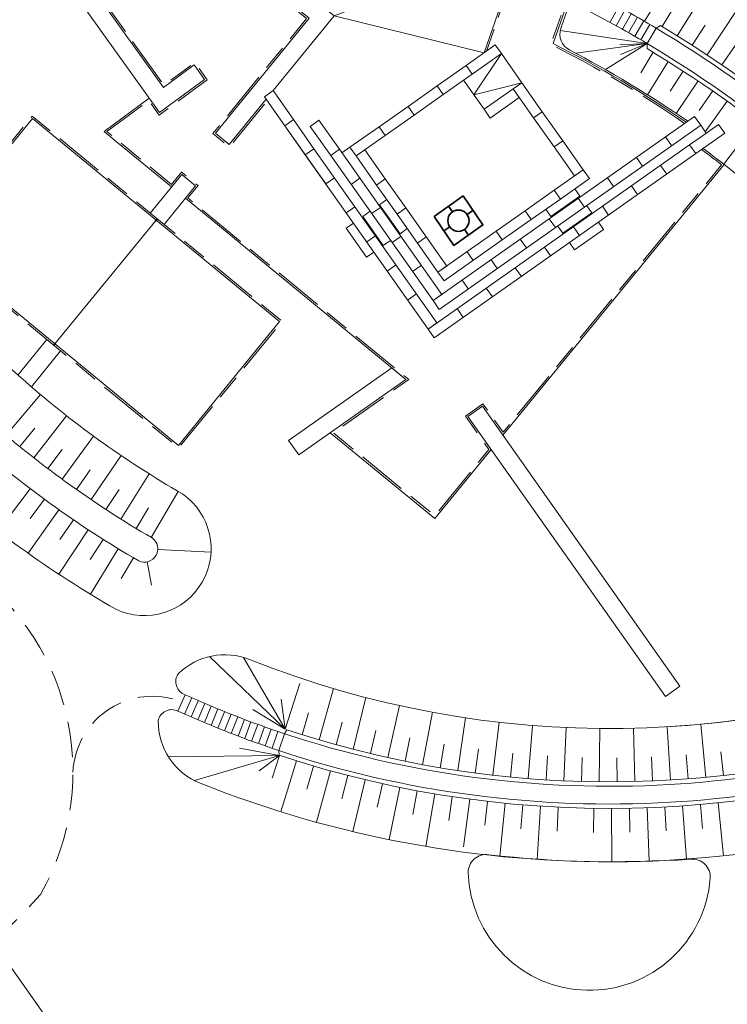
# Model space of a CAD drawing. Header units: metres. Extents: x 150385 to 171486, y 478588 to 485023.
# Tile 200 of 256: x 151401 to 151441, y 483961 to 484017. Entities that reach past the tile are written whole.
import ezdxf

# ---------------------------------------------------------------- set-up
doc = ezdxf.new("R2010")
doc.units = ezdxf.units.M
for name, pattern in [('DASHED2', [0.375, 0.25, -0.125]), ('Stippelfijn', [3, 2, -1]), ('VH-OPSLUITBAND_100X200', [16, 8, -2, 4, -2])]:
    doc.linetypes.add(name, pattern=pattern)
for name, color, linetype, lineweight in [('N-GV-GR-BOOMROOSTER-G', 7, 'Continuous', 35), ('N-WA-GW-WATERGANG_INSTEEK-G', 154, 'Continuous', 35), ('N-WE-GW-TALUDARCERING_LANG-G', 251, 'Continuous', 18), ('N-WE-VH-KANTOPSLUITING_ACHTERKANTBAND-G', 7, 'Continuous', 5), ('N-WE-VH-KANTOPSLUITING_OPSLUITBAND-ANTRACIET_100X200-G', 7, 'VH-OPSLUITBAND_100X200', 35), ('N-WE-VH-MATERIAALGRENS-G', 7, 'Continuous', 9), ('X-XX-AL-CONSTRUCTIELIJN-G', 7, 'Continuous', 18)]:
    doc.layers.add(name, color=color, linetype=linetype, lineweight=lineweight)
for name, color, linetype, lineweight, true_color in [('N-GV-GR-WANDELROUTE-G', 7, 'Stippelfijn', 50, 0xd2a62d), ('N-WA-GW-WATERGANG_WATERLIJN_-5.70-G', 7, 'DASHED2', 30, 0x61b0ff), ('N-WE-GW-GRONDWERKLIJN-G', 7, 'Continuous', 30, 0x4d4d4d), ('N-WE-IE-MEUBILAIR_WEGMEUBILAIR_TRAP-G', 7, 'Continuous', 35, 0x3f007f)]:
    doc.layers.add(name, color=color, linetype=linetype, lineweight=lineweight, true_color=true_color)

# ---------------------------------------------------------------- blocks, each defined once
blk = doc.blocks.new('BOOMKRANS')
at = {"layer": 'N-GV-GR-BOOMROOSTER-G', "color": 251, "true_color": 0x636466}
for p, q in [((0.012, 0.988), (0.007, 0.6)), ((1, 0), (0.6, 0)), ((-0.6, 0), (-1, 0)), ((-0.007, -0.6), (-0.012, -0.988))]:
    blk.add_line(p, q, dxfattribs=at)
at = {"layer": 'N-GV-GR-BOOMROOSTER-G', "color": 251, "true_color": 0x636466, "flags": 128}
blk.add_lwpolyline([(-0.988, 0.988), (1.012, 0.988), (0.988, -0.988), (-1.012, -0.988)], close=True, dxfattribs=at)
at = {"layer": 'N-GV-GR-BOOMROOSTER-G', "color": 251, "true_color": 0x636466}
blk.add_circle((0, 0), 0.6, dxfattribs=at)

msp = doc.modelspace()

# ---------------------------------------------------------------- linework, layer by layer
at = {"layer": 'N-GV-GR-WANDELROUTE-G', "color": 7, "lineweight": 5, "flags": 128}
for points in [[(151197.24, 483878.701), (151197.581, 483878.217, 0.119257), (151199.349, 483876.668, 0.248415), (151216.868, 483876.752, -0.414426), (151235.444, 483871.375, 0.423823), (151263.314, 483863.22, -0.294129), (151283.816, 483864.181, 0.13088), (151292.142, 483861.252, 0.174715), (151298.682, 483863.047), (151334.232, 483888.099, 0.310297), (151338.136, 483900.7, -0.36681), (151348.087, 483921.052, 0.164931), (151363.059, 483934.9, 0.109145), (151364.7, 483942.289, -0.380096), (151374.054, 483952.791, 0.181244), (151402.269, 483967.312, 0.399209), (151397.632, 483986.041, -0.090785), (151381.546, 484005.349, -0.393935), (151387.148, 484023.175, 0.278291), (151395.709, 484035.38, 0.045668), (151396.029, 484040.778, -0.380507), (151401.63, 484048.428, 0.233724), (151436.629, 484067.424, 0.066663), (151439.086, 484072.131), (151441.895, 484079.871, 0.06975), (151443.046, 484085.303), (151443.614, 484093.462, -0.190469), (151449.403, 484110.753, -0.085928), (151452.818, 484113.978), (151454.457, 484115.186)], [(151404.099, 483974.202, -0.487715), (151409.855, 483978.294, 0.059284)]]:
    msp.add_lwpolyline(points, format="xyb", dxfattribs=at)
at = {"layer": 'N-WA-GW-WATERGANG_INSTEEK-G', "color": 7, "lineweight": 5, "flags": 128}
msp.add_lwpolyline([(151479.231, 483994.493), (151471.612, 484004.896, 0.103964), (151448.656, 484025.746), (151456.877, 484049.328), (151468.425, 484083.084), (151476.358, 484105.709, 0.170852), (151476.24, 484131.861, 0.996926), (151467.928, 484128.903, -0.169943), (151467.987, 484108.616), (151459.221, 484083.093), (151448.286, 484052.186), (151438.771, 484024.699, 0.375734), (151440.755, 484019.838, -0.128556), (151464.019, 483999.545), (151471.23, 483988.856, 0.91953)], format="xyb", close=True, dxfattribs=at)
at = {"layer": 'N-WA-GW-WATERGANG_WATERLIJN_-5.70-G', "color": 7, "lineweight": 5, "ltscale": 10}
msp.add_lwpolyline([(151475.841, 483995.163), (151469.855, 484003.657, 0.113557), (151446.225, 484024.837), (151474.528, 484106.345, 0.170655), (151474.433, 484131.218, 1), (151469.723, 484129.542, -0.170655), (151469.805, 484107.985), (151440.075, 484022.369, -0.129733), (151465.767, 484000.777), (151471.754, 483992.283)], format="xyb", dxfattribs=at)
at = {"layer": 'N-WE-GW-GRONDWERKLIJN-G', "color": 7, "lineweight": 5}
for p, q in [((151436.258, 484016.474), (151437.988, 484019.261)), ((151438.105, 484015.657), (151439.687, 484018.206)), ((151437.251, 484016.178), (151437.946, 484017.336)), ((151439.788, 484014.578), (151441.446, 484017.078)), ((151436.404, 484015.228), (151431.523, 484015.949)), ((151438.951, 484015.124), (151439.68, 484016.26)), ((151436.404, 484015.228), (151434.057, 484013.759)), ((151434.866, 484015.143), (151436.404, 484015.228)), ((151436.404, 484015.228), (151434.909, 484014.61)), ((151440.618, 484014.019), (151441.38, 484015.133)), ((151436.745, 484014.732), (151436.045, 484013.578)), ((151437.596, 484014.207), (151436.426, 484012.344)), ((151438.439, 484013.669), (151437.704, 484012.537)), ((151439.273, 484013.118), (151438.047, 484011.291)), ((151440.099, 484012.555), (151439.33, 484011.445)), ((151440.917, 484011.978), (151439.683, 484010.257)), ((151442.524, 484010.789), (151440.703, 484008.405)), ((151400.339, 483993.168, 0), (151402.272, 483995.462, 0)), ((151401.891, 483991.906, 0), (151403.743, 483994.266, 0)), ((151401.11, 483992.53, 0), (151401.962, 483993.578, 0)), ((151403.486, 483990.699, 0), (151405.255, 483993.122, 0)), ((151402.683, 483991.296, 0), (151403.498, 483992.372, 0)), ((151405.121, 483989.548, 0), (151406.805, 483992.03, 0)), ((151404.298, 483990.116, 0), (151405.075, 483991.22, 0)), ((151406.795, 483988.454, 0), (151408.392, 483990.993, 0)), ((151401.693, 483990.164, 0), (151399.878, 483987.776, 0)), ((151405.953, 483988.994, 0), (151406.692, 483990.124, 0)), ((151408.506, 483987.418, 0), (151410.015, 483990.012, 0)), ((151402.494, 483989.566, 0), (151401.696, 483988.477, 0)), ((151403.305, 483988.981, 0), (151401.572, 483986.533, 0)), ((151407.646, 483987.929, 0), (151408.345, 483989.084, 0)), ((151404.126, 483988.41, 0), (151403.365, 483987.295, 0)), ((151404.957, 483987.853, 0), (151403.307, 483985.348, 0)), ((151405.797, 483987.31, 0), (151405.073, 483986.17, 0)), ((151406.646, 483986.782, 0), (151405.081, 483984.222, 0)), ((151408.875, 483986.749, 0), (151411.867, 483986.593, 0)), ((151407.503, 483986.267, 0), (151406.819, 483985.104, 0)), ((151408.265, 483986.051, 0), (151408.513, 483984.724, 0)), ((151416.039, 483976.623), (151411.779, 483980.713)), ((151413.693, 483980.665), (151416.039, 483976.623)), ((151416.039, 483976.623), (151416.862, 483979.195)), ((151417.945, 483976.024), (151418.76, 483978.912)), ((151416.039, 483976.623), (151415.809, 483978.312)), ((151419.872, 483975.491), (151420.586, 483978.405)), ((151414.224, 483977.739), (151416.039, 483976.623)), ((151421.816, 483975.025), (151422.465, 483977.954)), ((151416.99, 483976.315), (151417.361, 483977.549)), ((151423.776, 483974.627), (151424.323, 483977.577)), ((151425.749, 483974.297), (151426.193, 483977.264)), ((151418.906, 483975.749), (151419.241, 483977.019)), ((151420.842, 483975.25), (151421.138, 483976.555)), ((151427.731, 483974.035), (151428.073, 483977.016)), ((151429.722, 483973.842), (151429.96, 483976.833)), ((151431.718, 483973.718), (151431.852, 483976.715)), ((151433.717, 483973.663), (151433.747, 483976.663)), ((151435.717, 483973.678), (151435.643, 483976.677)), ((151437.715, 483973.762), (151437.538, 483976.756)), ((151439.709, 483973.914), (151439.428, 483976.901)), ((151422.795, 483974.818), (151423.064, 483976.141)), ((151415.728, 483975.145), (151413.476, 483975.564)), ((151424.761, 483974.453), (151424.984, 483975.785)), ((151426.739, 483974.157), (151426.916, 483975.496)), ((151415.728, 483975.145), (151409.468, 483975.073)), ((151415.728, 483975.145), (151410.93, 483973.73)), ((151415.728, 483975.145), (151414.574, 483974.281)), ((151415.728, 483975.145), (151415.305, 483973.863)), ((151416.68, 483974.84), (151415.789, 483971.976)), ((151428.726, 483973.93), (151428.856, 483975.274)), ((151430.719, 483973.771), (151430.803, 483975.119)), ((151432.717, 483973.682), (151432.754, 483975.032)), ((151434.717, 483973.662), (151434.707, 483975.012)), ((151436.716, 483973.711), (151436.66, 483975.06)), ((151438.713, 483973.829), (151438.61, 483975.175)), ((151440.704, 483974.017), (151440.554, 483975.358)), ((151417.638, 483974.551), (151417.258, 483973.255)), ((151418.6, 483974.278), (151417.805, 483971.385)), ((151419.566, 483974.021), (151419.231, 483972.713)), ((151420.537, 483973.781), (151419.84, 483970.863)), ((151421.511, 483973.557), (151421.22, 483972.238)), ((151422.49, 483973.349), (151421.892, 483970.409)), ((151423.471, 483973.158), (151423.224, 483971.831)), ((151424.456, 483972.984), (151423.957, 483970.025)), ((151425.443, 483972.826), (151425.242, 483971.491)), ((151426.433, 483972.685), (151426.075, 483970.009)), ((151427.425, 483972.56), (151427.269, 483971.22)), ((151428.42, 483972.453), (151428.122, 483969.468)), ((151429.416, 483972.362), (151429.304, 483971.017)), ((151430.413, 483972.288), (151430.216, 483969.294)), ((151431.411, 483972.231), (151431.345, 483970.882)), ((151433.41, 483972.167), (151433.39, 483970.817)), ((151434.41, 483972.161), (151434.416, 483969.161)), ((151435.41, 483972.171), (151435.435, 483970.821)), ((151436.41, 483972.198), (151436.516, 483969.2)), ((151437.409, 483972.242), (151437.479, 483970.894)), ((151438.407, 483972.303), (151438.615, 483969.31)), ((151439.404, 483972.381), (151439.52, 483971.036)), ((151440.399, 483972.475), (151440.708, 483969.491))]:
    msp.add_line(p, q, dxfattribs=at)
at = {"layer": 'N-WE-GW-GRONDWERKLIJN-G', "color": 7, "lineweight": 5, "flags": 128}
for points in [[(151464.105, 484120.456), (151464.678, 484120.86), (151467.559, 484116.77, -0.241808), (151468.194, 484112.245), (151436.98, 484022.622, 0.357632), (151438.291, 484019.05, -0.077888), (151455.021, 484005.311, -0.145405), (151464.719, 483984.656, -0.340886), (151458.937, 483974.243, -0.198991), (151411.258, 483973.581, -0.30975), (151408.896, 483977.101, -0.497312), (151410.007, 483977.643)], [(151415.689, 483975.422), (151415.696, 483975.157, 0.183512), (151457.75, 483976.998, 0.340886), (151461.753, 483984.207, 0.145405), (151452.781, 484003.315, 0.076186), (151437.159, 484016.234), (151436.916, 484016.087)], [(151436.404, 484015.228), (151436.404, 484014.937, -0.076117), (151451.661, 484002.318, -0.145405), (151460.27, 483983.983, -0.340886), (151457.157, 483978.376, -0.183725), (151416.133, 483976.591), (151416.004, 483976.371)], [(151438.694, 484010.851, 0.030864), (151432.015, 484014.871)], [(151437.458, 483976.752, 0.087507), (151455.969, 483981.131, 0.340886), (151457.304, 483983.534, 0.145405), (151449.421, 484000.322, 0.049876), (151439.557, 484009.318, 0.049876)], [(151410.418, 483978.554, -0.499203), (151410.032, 483979.754, -0.295754), (151414.034, 483980.548, 0.198991), (151455.957, 483981.125)]]:
    msp.add_lwpolyline(points, format="xyb", dxfattribs=at)
at = {"layer": 'N-WE-GW-GRONDWERKLIJN-G', "color": 7, "lineweight": 5, "elevation": 0, "flags": 128}
for points in [[(151456.975, 484115.431), (151458.7, 484112.984), (151429.692, 484028.836, -0.008486), (151431.991, 484028.372), (151428.966, 484026.731, 0.087914), (151405.618, 484026.766, 0.145405), (151386.728, 484017.344, 0.340886), (151385.396, 484009.206, 0.087507), (151398.169, 483993.063, 0.050277), (151407.799, 483986.094, 0.915298), (151408.548, 483987.394, -0.050257), (151399.165, 483994.184, -0.087507), (151386.716, 484009.919, -0.340886), (151387.752, 484016.248, -0.145405), (151405.878, 484025.289, -0.087529), (151428.604, 484025.272)], [(151430.041, 484022.774), (151428.604, 484025.272), (151428.966, 484026.731), (151426.614, 484030.137, 0.077417), (151405.099, 484029.721, 0.145405), (151384.68, 484019.536, 0.340886), (151382.756, 484007.782, 0.087507), (151396.175, 483990.821, 0.051284), (151406.51, 483983.374, 0.918455), (151410.26, 483989.87, -0.051342), (151401.159, 483996.426, -0.087507), (151389.356, 484011.343, -0.340886), (151389.8, 484014.056, -0.096401), (151401.857, 484021.272)]]:
    msp.add_lwpolyline(points, format="xyb", dxfattribs=at)
at = {"layer": 'N-WE-GW-GRONDWERKLIJN-G', "color": 7, "lineweight": 5}
msp.add_lwpolyline([(151432.084, 484017.589), (151431.557, 484016.073, 0.370134), (151432.034, 484014.861)], format="xyb", dxfattribs=at)
at = {"layer": 'N-WE-GW-TALUDARCERING_LANG-G', "color": 7, "lineweight": 5, "flags": 128}
msp.add_lwpolyline([(151436.404, 484015.228), (151432.387, 484014.676)], dxfattribs=at)
at = {"layer": 'N-WE-IE-MEUBILAIR_WEGMEUBILAIR_TRAP-G', "color": 7, "lineweight": 5, "flags": 128}
msp.add_lwpolyline([(151433.003, 484018.242), (151432.551, 484017.35, -0.016755), (151436.404, 484015.228), (151436.916, 484016.088, 0.016755)], format="xyb", close=True, dxfattribs=at)
for points in [[(151434.8, 484017.295), (151434.32, 484016.418)], [(151435.155, 484017.099), (151434.67, 484016.225)], [(151435.51, 484016.901), (151435.02, 484016.03)], [(151435.863, 484016.701), (151435.368, 484015.833)], [(151436.215, 484016.499), (151435.714, 484015.633)], [(151436.566, 484016.294), (151436.06, 484015.432)], [(151426.225, 484013.991), (151427.86, 484015.143), (151428.205, 484014.653), (151426.57, 484013.501), (151426.225, 484013.991)], [(151424.59, 484012.839), (151426.225, 484013.991), (151426.57, 484013.501), (151424.936, 484012.349), (151424.59, 484012.839)], [(151415.358, 484012.573), (151416.51, 484010.938), (151416.02, 484010.592), (151414.868, 484012.227), (151415.358, 484012.573)], [(151422.955, 484011.687), (151424.59, 484012.839), (151424.936, 484012.349), (151423.301, 484011.197), (151422.955, 484011.687)], [(151427.232, 484011.52), (151428.867, 484012.673), (151429.212, 484012.182), (151427.578, 484011.03), (151427.232, 484011.52)], [(151429.357, 484013.018), (151430.509, 484011.383), (151430.019, 484011.038), (151428.867, 484012.673), (151429.357, 484013.018)], [(151421.32, 484010.535), (151422.955, 484011.687), (151423.301, 484011.197), (151421.666, 484010.045), (151421.32, 484010.535)], [(151416.51, 484010.938), (151417.662, 484009.303), (151417.172, 484008.957), (151416.02, 484010.592), (151416.51, 484010.938)], [(151417.94, 484010.905), (151419.092, 484009.271), (151418.601, 484008.925), (151417.449, 484010.56), (151417.94, 484010.905)], [(151430.509, 484011.383), (151431.661, 484009.748), (151431.171, 484009.403), (151430.019, 484011.038), (151430.509, 484011.383)], [(151419.685, 484009.383), (151421.32, 484010.535), (151421.666, 484010.045), (151420.031, 484008.893), (151419.685, 484009.383)], [(151438.798, 484009.517), (151439.143, 484009.027), (151424.43, 483998.658), (151424.084, 483999.148), (151438.798, 484009.517), (151439.393, 484009.937), (151440.433, 484010.669), (151440.778, 484010.179), (151439.901, 484009.561), (151439.143, 484009.027)], [(151431.661, 484009.748), (151432.814, 484008.114), (151432.323, 484007.768), (151431.171, 484009.403), (151431.661, 484009.748)], [(151437.44, 484009.967), (151437.786, 484009.477)], [(151420.521, 484009.238), (151421.674, 484007.603), (151421.183, 484007.258), (151420.031, 484008.893), (151420.521, 484009.238)], [(151435.806, 484008.815), (151436.151, 484008.325)], [(151431.179, 484006.962), (151432.814, 484008.114), (151433.159, 484007.623), (151431.524, 484006.471), (151431.179, 484006.962)], [(151437.163, 484008.365), (151437.509, 484007.874)], [(151418.814, 484007.668), (151418.324, 484007.322), (151418.814, 484007.668)], [(151419.753, 484007.29), (151420.244, 484007.636), (151419.753, 484007.29)], [(151421.674, 484007.603), (151422.826, 484005.969), (151422.335, 484005.623), (151421.183, 484007.258), (151421.674, 484007.603)], [(151434.171, 484007.663), (151434.516, 484007.173)], [(151435.528, 484007.213), (151435.874, 484006.722)], [(151429.544, 484005.809), (151431.179, 484006.962), (151431.524, 484006.471), (151429.89, 484005.319), (151429.544, 484005.809)], [(151432.536, 484006.511), (151432.882, 484006.021)], [(151419.966, 484006.033), (151419.476, 484005.688), (151419.966, 484006.033)], [(151421.396, 484006.001), (151420.906, 484005.655), (151421.396, 484006.001)], [(151433.893, 484006.061), (151434.239, 484005.57)], [(151427.909, 484004.657), (151429.544, 484005.809), (151429.89, 484005.319), (151428.255, 484004.167), (151427.909, 484004.657)], [(151431.247, 484004.869), (151430.901, 484005.359), (151431.247, 484004.869)], [(151432.258, 484004.909), (151432.604, 484004.418)], [(151421.118, 484004.398), (151420.628, 484004.053), (151421.118, 484004.398)], [(151422.058, 484004.02), (151422.548, 484004.366), (151422.058, 484004.02)], [(151423.978, 484004.334), (151423.487, 484003.988), (151423.978, 484004.334)], [(151429.266, 484004.207), (151429.612, 484003.717)], [(151430.624, 484003.757), (151430.969, 484003.266)], [(151426.274, 484003.505), (151426.62, 484003.015)], [(151422.27, 484002.764), (151421.78, 484002.418), (151422.27, 484002.764)], [(151427.631, 484003.055), (151427.977, 484002.564)], [(151428.989, 484002.605), (151429.334, 484002.114)], [(151425.997, 484001.903), (151426.342, 484001.412)], [(151427.354, 484001.452), (151427.699, 484000.962)], [(151423.423, 484001.129), (151422.932, 484000.783), (151423.423, 484001.129)], [(151426.065, 483999.81), (151425.719, 484000.3), (151426.065, 483999.81)], [(151410.378, 483977.476), (151410.783, 483978.39)], [(151410.75, 483977.313), (151411.15, 483978.23)], [(151411.124, 483977.152), (151411.517, 483978.071)], [(151411.499, 483976.993), (151411.885, 483977.915)], [(151411.875, 483976.837), (151412.255, 483977.762)], [(151412.252, 483976.684), (151412.625, 483977.611)], [(151412.63, 483976.533), (151412.997, 483977.463)], [(151413.009, 483976.385), (151413.369, 483977.318)], [(151413.389, 483976.239), (151413.743, 483977.175)], [(151413.77, 483976.097), (151414.117, 483977.034)], [(151414.151, 483975.956), (151414.493, 483976.896)], [(151414.534, 483975.819), (151414.869, 483976.761)], [(151414.918, 483975.684), (151415.247, 483976.628)], [(151415.303, 483975.552), (151415.625, 483976.498)]]:
    msp.add_lwpolyline(points, dxfattribs=at)
for points in [[(151424.362, 484000.751), (151438.694, 484010.851), (151439.075, 484011.119), (151439.421, 484010.629), (151439.218, 484010.486), (151424.707, 484000.26)], [(151417.662, 484009.303), (151424.575, 483999.494), (151424.084, 483999.148), (151417.172, 484008.957)], [(151419.092, 484009.271), (151424.852, 484001.096), (151424.362, 484000.751), (151418.601, 484008.925)], [(151422.826, 484005.969), (151425.13, 484002.699), (151424.639, 484002.353), (151422.335, 484005.623)], [(151424.639, 484002.353), (151427.909, 484004.657), (151428.255, 484004.167), (151424.985, 484001.863)], [(151423.7, 484002.731), (151423.21, 484002.386)]]:
    msp.add_lwpolyline(points, close=True, dxfattribs=at)
at = {"layer": 'N-WE-IE-MEUBILAIR_WEGMEUBILAIR_TRAP-G', "color": 7, "lineweight": 5, "ltscale": 0.5, "flags": 128}
msp.add_lwpolyline([(151439.421, 484010.629), (151439.738, 484010.179)], dxfattribs=at)
at = {"layer": 'N-WE-IE-MEUBILAIR_WEGMEUBILAIR_TRAP-G', "color": 7, "lineweight": 5}
msp.add_lwpolyline([(151410.007, 483977.643), (151410.418, 483978.554), (151410.007, 483977.643, 0.025863), (151415.689, 483975.422), (151416.004, 483976.371, -0.025864), (151410.418, 483978.554)], format="xyb", dxfattribs=at)
at = {"layer": 'N-WE-VH-KANTOPSLUITING_ACHTERKANTBAND-G', "color": 7, "lineweight": 5}
msp.add_line((151461.6, 484113.388, 0), (151427.229, 484014.699), dxfattribs=at)
msp.add_lwpolyline([(151431.116, 484015.218), (151431.963, 484017.651), (151432.551, 484017.35)], dxfattribs=at)
at = {"layer": 'N-WE-VH-KANTOPSLUITING_ACHTERKANTBAND-G', "color": 7, "lineweight": 5, "flags": 128}
msp.add_lwpolyline([(151438.607, 484010.79, 0.034517), (151431.116, 484015.218)], format="xyb", dxfattribs=at)
at = {"layer": 'N-WE-VH-KANTOPSLUITING_ACHTERKANTBAND-G', "color": 7, "lineweight": 5}
msp.add_lwpolyline([(151396.131, 484004.032), (151401.824, 484011.002), (151415.728, 483999.571), (151410.035, 483992.6)], close=True, dxfattribs=at)
at = {"layer": 'N-WE-VH-KANTOPSLUITING_OPSLUITBAND-ANTRACIET_100X200-G', "color": 7, "lineweight": 5, "ltscale": 0.35, "elevation": 0, "flags": 128}
for points in [[(151457.216, 484115.601), (151459.185, 484116.989), (151461.711, 484113.404), (151427.369, 484014.798)], [(151413.218, 484021.147), (151412.611, 484020.401), (151417.247, 484016.63), (151411.977, 484010.162), (151412.904, 484009.4), (151415.025, 484012.003)]]:
    msp.add_lwpolyline(points, dxfattribs=at)
at = {"layer": 'N-WE-VH-KANTOPSLUITING_OPSLUITBAND-ANTRACIET_100X200-G', "color": 7, "lineweight": 5, "ltscale": 0.35, "flags": 128}
for points in [[(151439.471, 484009.258, -0.005301), (151440.602, 484008.398), (151428.301, 483993.338), (151427.167, 483994.947), (151426.181, 483994.251), (151427.509, 483992.368), (151424.463, 483988.638), (151418.746, 483993.307), (151422.999, 483996.304), (151410.564, 484006.528), (151411.135, 484007.228), (151410.208, 484007.99), (151409.637, 484007.29), (151406.01, 484010.272), (151408.367, 484012.008), (151408.951, 484011.193), (151411.647, 484013.179), (151410.947, 484014.157), (151409.217, 484012.882), (151403.064, 484021.476, -0.089473), (151413.137, 484023.044, -0.0345), (151430.021, 484022.575)], [(151438.52, 484010.728, 0.034718), (151430.993, 484015.168), (151431.907, 484017.792), (151432.596, 484017.44)]]:
    msp.add_lwpolyline(points, format="xyb", dxfattribs=at)
at = {"layer": 'N-WE-VH-KANTOPSLUITING_OPSLUITBAND-ANTRACIET_100X200-G', "color": 7, "lineweight": 5, "ltscale": 0.35, "elevation": 0, "flags": 128}
msp.add_lwpolyline([(151395.989, 484004.016), (151401.808, 484011.142), (151415.867, 483999.583), (151410.048, 483992.458)], close=True, dxfattribs=at)
at = {"layer": 'N-WE-VH-MATERIAALGRENS-G', "color": 7, "lineweight": 5, "elevation": 0, "flags": 128}
msp.add_lwpolyline([(151429.332, 484020.738), (151418.795, 484016.788), (151427.229, 484014.699)], dxfattribs=at)
at = {"layer": 'N-WE-VH-MATERIAALGRENS-G', "color": 7, "lineweight": 5, "flags": 128}
for points in [[(151415.689, 483975.422, 0.094933), (151437.704, 483972.509, 0.087507), (151457.651, 483977.228, 0.340886), (151461.506, 483984.17, 0.145405), (151452.594, 484003.149, 0.076707), (151436.916, 484016.087)], [(151416.004, 483976.371, 0.094927), (151437.646, 483973.507, 0.087507), (151457.256, 483978.146, 0.340886), (151460.517, 483984.02, 0.145405), (151451.848, 484002.484, 0.076689), (151436.404, 484015.228)]]:
    msp.add_lwpolyline(points, format="xyb", dxfattribs=at)
for points in [[(151429.357, 484013.018), (151428.205, 484014.653), (151426.656, 484012.338), (151429.357, 484013.018)], [(151427.232, 484011.52), (151426.08, 484013.155)], [(151416.02, 484010.592), (151418.324, 484007.322)], [(151419.236, 484009.066), (151419.685, 484009.383)], [(151432.342, 484007.047), (151432.63, 484006.638), (151430.995, 484005.486), (151430.707, 484005.895)], [(151421.759, 484006.44), (151421.35, 484006.152), (151422.503, 484004.517), (151422.911, 484004.806)], [(151433.004, 484006.107), (151433.292, 484005.698), (151431.657, 484004.546), (151431.369, 484004.955)], [(151420.819, 484005.778), (151420.41, 484005.49), (151421.562, 484003.855), (151421.971, 484004.143)], [(151419.879, 484005.115), (151419.47, 484004.827), (151420.622, 484003.193), (151421.031, 484003.481)], [(151432.032, 484004.015), (151432.32, 484003.606), (151433.955, 484004.758), (151433.667, 484005.167)]]:
    msp.add_lwpolyline(points, dxfattribs=at)
for points in [[(151384.18, 483986.555), (151361.593, 483970.638, 0.233855), (151369.411, 483963.455), (151378.643, 483961.898, -0.154046), (151384.002, 483959.157, 0.214212), (151405.336, 483951.212, 0.585416), (151406.841, 483954.359), (151384.531, 483986.058)], [(151438.854, 483969.306, -0.045764), (151427.494, 483969.558, 0.468229), (151426.344, 483968.539, 0.94903), (151439.957, 483968.238, 0.468229)]]:
    msp.add_lwpolyline(points, format="xyb", close=True, dxfattribs=at)
at = {"layer": 'X-XX-AL-CONSTRUCTIELIJN-G', "color": 7, "lineweight": 5, "flags": 128}
for points in [[(151408.973, 484011.333), (151411.509, 484013.201), (151410.925, 484014.016), (151409.195, 484012.742), (151402.607, 484021.942), (151401.794, 484021.36)], [(151422.033, 483996.969), (151416.23, 483992.879), (151416.806, 483992.062), (151422.834, 483996.31)], [(151438.255, 483979.04), (151427.143, 483994.807), (151426.32, 483994.227), (151437.437, 483978.464)]]:
    msp.add_lwpolyline(points, close=True, dxfattribs=at)
at = {"layer": 'X-XX-AL-CONSTRUCTIELIJN-G', "color": 7, "lineweight": 5, "elevation": 0, "flags": 128}
for points in [[(151415.359, 484012.571), (151418.795, 484016.788), (151413.383, 484021.19), (151412.751, 484020.415), (151417.388, 484016.645), (151412.118, 484010.176), (151412.89, 484009.541), (151414.965, 484012.088)], [(151408.452, 484005.68), (151410.222, 484007.849), (151410.995, 484007.214), (151409.224, 484005.045)], [(151403.082, 483998.314), (151408.775, 484005.285)], [(151401.005, 483996.563), (151402.632, 483998.554)], [(151401.757, 483995.902), (151403.404, 483997.919)]]:
    msp.add_lwpolyline(points, dxfattribs=at)
at = {"layer": 'X-XX-AL-CONSTRUCTIELIJN-G', "color": 7, "lineweight": 5, "flags": 128}
msp.add_lwpolyline([(151408.389, 484012.148), (151405.848, 484010.276), (151406.645, 484009.621), (151409.652, 484007.149)], dxfattribs=at)
at = {"layer": 'X-XX-AL-CONSTRUCTIELIJN-G', "color": 7, "lineweight": 5}
for points in [[(151428.295, 483993.172), (151440.744, 484008.414)], [(151410.424, 484006.513), (151422.834, 483996.31)], [(151418.581, 483993.313), (151424.462, 483988.478), (151427.635, 483992.363)]]:
    msp.add_lwpolyline(points, dxfattribs=at)
for centre in [(151408.775, 484005.285, 0), (151403.082, 483998.314, 0)]:
    msp.add_circle(centre, 0.05, dxfattribs=at)

# ---------------------------------------------------------------- block references
at = {"layer": 'N-GV-GR-BOOMROOSTER-G', "color": 7, "lineweight": 5, "rotation": 35.23015620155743}
msp.add_blockref('BOOMKRANS', (151425.792, 484005.251), dxfattribs=at)

doc.saveas('drawing.dxf')
